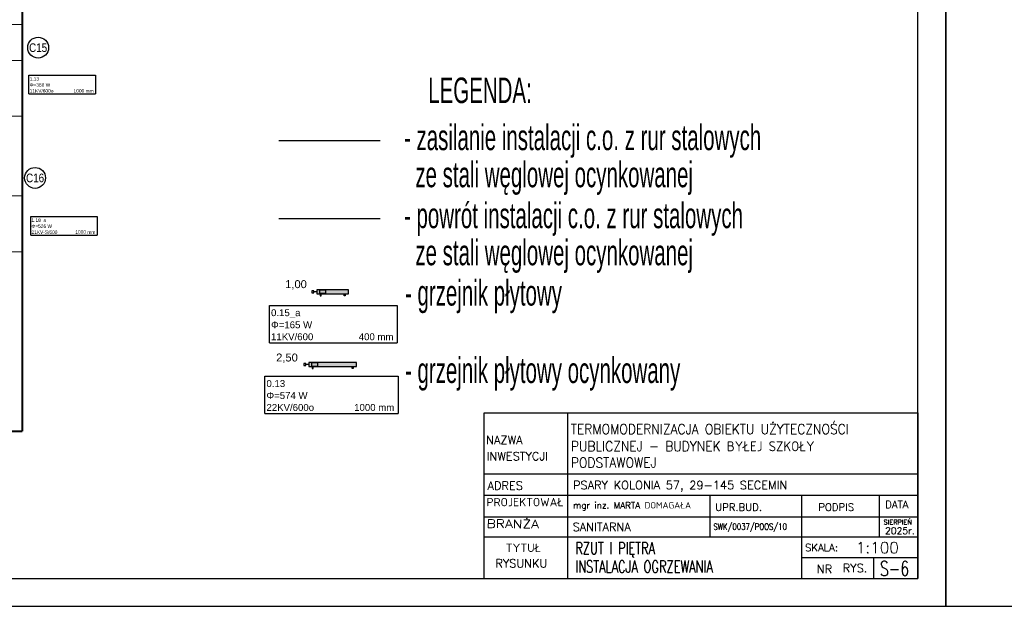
# Model space of a CAD drawing. Header units: millimetres. Extents: x 50532 to 99257, y 49161 to 61325.
# Tile 27 of 95: x 71812 to 74282, y 49161 to 50633. Entities that reach past the tile are written whole.
import ezdxf
from ezdxf.enums import TextEntityAlignment as Align
from ezdxf.lldxf.tags import DXFTag

# ---------------------------------------------------------------- set-up
doc = ezdxf.new("R2010")
doc.units = ezdxf.units.MM
for name, color, linetype, lineweight in [('cienka', 250, 'Continuous', 18), ('gruba', 8, 'Continuous', 40), ('IS_KT_OPIS', 100, 'Continuous', 15)]:
    doc.layers.add(name, color=color, linetype=linetype, lineweight=lineweight)
for name, color, linetype, true_color in [('IS_Armatura_podłączeniowa_grz._dolnozas.', 7, 'SOLID', 0x000000), ('IS_Armatura_Therm', 7, 'SOLID', 0x000000), ('IS_Grzejniki_Plan_rzut', 7, 'SOLID', 0x000000)]:
    doc.layers.add(name, color=color, linetype=linetype, true_color=true_color)
doc.layers.add('IS_Powrót', color=5, linetype='DASH', lineweight=30, true_color=0x0000ff)
doc.layers.add('IS_Zasilanie', color=1, linetype='SOLID', lineweight=30, true_color=0xff0000)
for name, color, linetype in [('IS_Text_Armatury_Therm', 7, 'Continuous'), ('IS_Text_Konstrukcji', 7, 'Continuous'), ('IS_Text_Odbiornikow_Therm', 7, 'Continuous'), ('TABELKA', 7, 'Continuous')]:
    doc.layers.add(name, color=color, linetype=linetype)
doc.styles.add('_S50', font='GOTHIC.TTF', dxfattribs={"width": 0.7, "height": 100})
doc.styles.add('Arial Narrow_1', font='ARIALN.TTF')
doc.styles.add('ROMANS', font='romans', dxfattribs={"width": 0.8, "height": 8})
doc.styles.get("Standard").update_dxf_attribs({"font": 'GOTHIC.TTF'})
tags = doc.linetypes.add('DASH', pattern=[15, 10, -5]).pattern_tags.tags
tags[6:7] = [DXFTag(74, 4), DXFTag(75, 0), DXFTag(340, '0'), DXFTag(46, 0.0), DXFTag(50, 0.0), DXFTag(44, 0.0), DXFTag(45, 0.0)]
tags[4:5] = [DXFTag(74, 4), DXFTag(75, 0), DXFTag(340, '0'), DXFTag(46, 0.0), DXFTag(50, 0.0), DXFTag(44, 0.0), DXFTag(45, 0.0)]
tags = doc.linetypes.add('SOLID', pattern=[10, 10, 0]).pattern_tags.tags
tags[6:7] = [DXFTag(74, 4), DXFTag(75, 0), DXFTag(340, '0'), DXFTag(46, 0.0), DXFTag(50, 0.0), DXFTag(44, 0.0), DXFTag(45, 0.0)]
tags[4:5] = [DXFTag(74, 4), DXFTag(75, 0), DXFTag(340, '0'), DXFTag(46, 0.0), DXFTag(50, 0.0), DXFTag(44, 0.0), DXFTag(45, 0.0)]

# ---------------------------------------------------------------- blocks, each defined once
blk = doc.blocks.new('G$CDA1DEF7A')
at = {"layer": 'cienka'}
for p, q in [((3048, 1020), (2988, 1020)), ((3048, 930), (2988, 930)), ((3048, 790), (2988, 790)), ((3048, 590), (2988, 590)), ((3048, 450), (2988, 450))]:
    blk.add_line(p, q, dxfattribs=at)
at = {"layer": 'gruba'}
for p in [(3048, 1210), (1585, 0)]:
    blk.add_line(p, (3048, 0), dxfattribs=at)
blk = doc.blocks.new('G$CEC579726')
at = {"layer": 'TABELKA'}
for points in [[(0, 415.1), (1087.9, 415.1)], [(0, 104.3), (0, 415.1)], [(208.7, 415.1), (208.7, 104.3)], [(1087.9, 415.1), (1087.9, 0)], [(0, 262.6), (1087.9, 262.6)], [(0, 208.7), (1087.9, 208.7)], [(566, 208.7), (566, 104.3)], [(796.2, 208.7), (796.2, 104.3)], [(990.7, 208.7), (990.7, 104.3)], [(0, 154.8), (1087.9, 154.8)], [(0, 104.3), (1087.9, 104.3)], [(0, 104.3), (1087.9, 104.3)], [(0, 0), (0, 104.3)], [(208.7, 104.3), (208.7, 0)], [(796.2, 104.3), (796.2, 0)], [(796.2, 52.2), (1087.9, 52.2)], [(976.7, 52.2), (976.7, 0)], [(0, 0), (1087.9, 0)], [(0, 0), (1087.9, 0)]]:
    blk.add_lwpolyline(points, dxfattribs=at)
at = {"layer": 'TABELKA', "style": 'ROMANS'}
for s, height, width, p in [('TERMOMODERNIZACJA OBIEKTU UŻYTECZNOŚCI', 25.039, 0.9, (217.4, 362.1)), ('PUBLICZNEJ - BUDYNEK BYŁEJ SZKOŁY ', 25.039, 0.9, (217.4, 319.1)), ('PODSTAWOWEJ', 25.039, 0.9, (217.4, 278.1)), ('SWK/0037/POOS/10', 16.023, 0.8, (574.9, 121.9))]:
    blk.add_text(s, height=height, dxfattribs=dict(at, width=width)).set_placement(p)
for s, height, p in [('NAZWA ', 20.87, (5.1, 337)), ('INWESTYCJI', 20.87, (6.1, 296.3)), ('ADRES', 20.87, (8.4, 222.4)), ('PSARY KOLONIA 57, 29-145 SECEMIN', 20.866, (222.9, 223.6)), ('mgr inz. MARTA DOMAGAŁA', 16.023, (223.1, 175.5)), ('UPR.BUD.', 18.51, (579.4, 169.3)), ('PODPIS', 18.51, (838.2, 169.6)), ('DATA', 18.51, (1006.1, 176)), ('SIERPIEŃ', 12, (1001.8, 135.2)), ('SANITARNA', 20.87, (221.9, 118.8)), ('2025r.', 16.87, (1005.6, 111.2)), ('TYTUŁ', 20.87, (54.1, 66.3)), ('SKALA:', 18.51, (804.9, 68)), ('1:100', 28, (932.3, 63.2)), ('RYSUNKU', 20.87, (27.9, 27.4)), ('NR', 20.87, (834.4, 13)), ('RYS.', 20.87, (899.4, 15.6))]:
    blk.add_text(s, height=height, dxfattribs=at).set_placement(p)
at = {"layer": 'TABELKA', "style": 'ROMANS', "width": 0.904724}
blk.add_text('PROJEKTOWAŁ', height=20.866, dxfattribs=at).set_placement((5.9, 181), (199.2, 181), align=Align.FIT)
at = {"layer": 'TABELKA', "style": 'ROMANS', "width": 1.112575}
blk.add_text('BRANŻA', height=20.87, rotation=359.4887, dxfattribs=at).set_placement((5.9, 127.1), (137.5, 125.9), align=Align.FIT)

msp = doc.modelspace()

# ---------------------------------------------------------------- hatches: boundary and pattern name
at = {"layer": 'IS_Grzejniki_Plan_rzut'}
for points in [[(72557.3, 49945.3), (72637.3, 49945.3), (72637.3, 49955.3), (72557.3, 49955.3)], [(72537.3, 49762.4), (72657.3, 49762.4), (72657.3, 49772.4), (72537.3, 49772.4)]]:
    msp.add_hatch(color=8, dxfattribs=at).paths.add_polyline_path(points)

# ---------------------------------------------------------------- linework, layer by layer
at = {"layer": 'IS_Armatura_podłączeniowa_grz._dolnozas.'}
for p, q in [((72580.3, 49954.3), (72564.3, 49954.3)), ((72564.3, 49954.3), (72564.3, 49946.3)), ((72564.3, 49946.3), (72580.3, 49946.3)), ((72580.3, 49946.3), (72580.3, 49954.3)), ((72560.3, 49771.4), (72544.3, 49771.4)), ((72544.3, 49771.4), (72544.3, 49763.4)), ((72560.3, 49763.4), (72560.3, 49771.4)), ((72544.3, 49763.4), (72560.3, 49763.4))]:
    msp.add_line(p, q, dxfattribs=at)
at = {"layer": 'IS_Armatura_Therm'}
for p, q in [((72549.8, 49952.8), (72544.8, 49952.8)), ((72544.8, 49952.8), (72544.8, 49947.8)), ((72544.8, 49947.8), (72549.8, 49947.8)), ((72549.8, 49947.8), (72549.8, 49952.8)), ((72557.3, 49950.3), (72549.8, 49950.3)), ((72529.8, 49769.9), (72524.8, 49769.9)), ((72524.8, 49769.9), (72524.8, 49764.9)), ((72524.8, 49764.9), (72529.8, 49764.9)), ((72529.8, 49764.9), (72529.8, 49769.9)), ((72537.3, 49767.4), (72529.8, 49767.4))]:
    msp.add_line(p, q, dxfattribs=at)
at = {"layer": 'IS_Grzejniki_Plan_rzut'}
for p, q in [((72637.3, 49955.3), (72557.3, 49955.3)), ((72557.3, 49955.3), (72557.3, 49945.3)), ((72557.3, 49945.3), (72637.3, 49945.3)), ((72566, 49945.3), (72566, 49940.3)), ((72568.5, 49940.3), (72568.5, 49945.3)), ((72626, 49940.3), (72626, 49945.3)), ((72628.5, 49945.3), (72628.5, 49940.3)), ((72637.3, 49945.3), (72637.3, 49955.3)), ((72566, 49940.3), (72568.5, 49940.3)), ((72628.5, 49940.3), (72626, 49940.3)), ((72657.3, 49772.4), (72537.3, 49772.4)), ((72537.3, 49772.4), (72537.3, 49762.4)), ((72657.3, 49762.4), (72657.3, 49772.4)), ((72537.3, 49762.4), (72657.3, 49762.4)), ((72546, 49762.4), (72546, 49757.4)), ((72546, 49757.4), (72548.5, 49757.4)), ((72548.5, 49757.4), (72548.5, 49762.4)), ((72646, 49757.4), (72646, 49762.4)), ((72648.5, 49757.4), (72646, 49757.4)), ((72648.5, 49762.4), (72648.5, 49757.4))]:
    msp.add_line(p, q, dxfattribs=at)
at = {"layer": 'IS_Powrót', "ltscale": 10}
msp.add_line((72716.5, 50133), (72461.9, 50133), dxfattribs=at)
at = {"layer": 'IS_Text_Konstrukcji', "ltscale": 20}
for centre in [(71858.4, 50562.7), (71850.8, 50235.8)]:
    msp.add_circle(centre, 26.2, dxfattribs=at)
at = {"layer": 'IS_Text_Odbiornikow_Therm', "linetype": 'SOLID'}
for p, q in [((71835.2, 50446.5), (71835.2, 50493.5)), ((71835.2, 50493.5), (72002.2, 50493.5)), ((72002.2, 50493.5), (72002.2, 50446.5)), ((71835.2, 50446.5), (72002.2, 50446.5)), ((71839.7, 50092.1), (71839.7, 50139.1)), ((71839.7, 50139.1), (72006.7, 50139.1)), ((72006.7, 50139.1), (72006.7, 50092.1)), ((71839.7, 50092.1), (72006.7, 50092.1)), ((72438.7, 49821.9), (72438.7, 49915.9)), ((72438.7, 49915.9), (72758.7, 49915.9)), ((72758.7, 49915.9), (72758.7, 49821.9)), ((72438.7, 49821.9), (72758.7, 49821.9)), ((72427.2, 49644.5), (72427.2, 49738.5)), ((72427.2, 49738.5), (72761.2, 49738.5)), ((72761.2, 49738.5), (72761.2, 49644.5)), ((72427.2, 49644.5), (72761.2, 49644.5))]:
    msp.add_line(p, q, dxfattribs=at)
at = {"layer": 'IS_Zasilanie'}
msp.add_line((72716.5, 50328.8), (72461.9, 50328.8), dxfattribs=at)
at = {"layer": 'TABELKA'}
for points in [[(68435.2, 49160.8), (74135.2, 49160.8), (74135.2, 52130.8), (68435.2, 52130.8)], [(74135.2, 49160.8), (79835.2, 49160.8), (79835.2, 52130.8), (74135.2, 52130.8)], [(68685.2, 49230.8), (74065.2, 49230.8), (74065.2, 52060.8), (68685.2, 52060.8)]]:
    msp.add_lwpolyline(points, close=True, dxfattribs=at)

# ---------------------------------------------------------------- block references
for name, p in [('G$CDA1DEF7A', (68770.6, 49600.6)), ('G$CEC579726', (72977.4, 49230.8))]:
    msp.add_blockref(name, p, dxfattribs=at)

# ---------------------------------------------------------------- texts
at = {"layer": 'IS_KT_OPIS', "color": 7, "linetype": 'ByBlock', "style": '_S50', "width": 0.6}
for s, p in [('LEGENDA:', (72837, 50423.6, -1392)), ('- zasilanie instalacji c.o. z rur stalowych ', (72776.2, 50305.5)), ('  ze stali węglowej ocynkowanej', (72776.2, 50212.4)), ('- powrót instalacji c.o. z rur stalowych ', (72776.2, 50109.7)), ('  ze stali węglowej ocynkowanej', (72776.2, 50016.6)), ('- grzejnik płytowy', (72778.7, 49915.4)), ('- grzejnik płytowy ocynkowany ', (72778.7, 49721.2))]:
    msp.add_text(s, height=64, dxfattribs=at).set_placement(p)
at = {"layer": 'IS_Text_Armatury_Therm', "linetype": 'SOLID', "char_height": 20, "attachment_point": 9}
for s, insert in [('{\\fArial|b0|i0|c0|p0;1,00  }', (72532.5, 49955.5)), ('{\\fArial|b0|i0|c0|p0;2,50  }', (72509.9, 49771.4))]:
    msp.add_mtext(s, dxfattribs=dict(at, insert=insert))
at = {"layer": 'IS_Text_Konstrukcji', "ltscale": 20, "style": 'Arial Narrow_1'}
for s, p in [('C15', (71858.4, 50562.7)), ('C16', (71850.8, 50235.8))]:
    msp.add_text(s, height=21.6, dxfattribs=at).set_placement(p, align=Align.MIDDLE_CENTER)
at = {"layer": 'IS_Text_Odbiornikow_Therm', "linetype": 'SOLID', "attachment_point": 7}
for s, insert, char_height in [('\\fArial|b0|i0;1.13', (71837.2, 50479.7), 8.64), ('\\fArial|b0|i0;Φ=368 W', (71837.2, 50464.7), 8.64), ('\\fArial|b0|i0;11KV/600o', (71837.2, 50449.7), 8.64), ('\\fArial|b0|i0;1000 mm', (71947.2, 50449.7), 8.64), ('\\fArial|b0|i0;Φ=526 W', (71841.7, 50110.3), 8.64), ('\\fArial|b0|i0;1.18_a', (71841.7, 50123.1), 8.64), ('\\fArial|b0|i0;21KV-S/600', (71841.7, 50095.3), 8.64), ('\\fArial|b0|i0;1000 mm', (71951.7, 50095.3), 8.64), ('\\fArial|b0|i0;0.15_a', (72442.7, 49883.9), 17.28), ('\\fArial|b0|i0;Φ=165 W', (72442.7, 49858.3), 17.28), ('\\fArial|b0|i0;11KV/600', (72442.7, 49828.3), 17.28), ('\\fArial|b0|i0;400 mm', (72662.7, 49828.3), 17.28), ('\\fArial|b0|i0;0.13', (72431.2, 49710.9), 17.28), ('\\fArial|b0|i0;Φ=574 W', (72431.2, 49680.9), 17.28), ('\\fArial|b0|i0;22KV/600o', (72431.2, 49650.9), 17.28), ('\\fArial|b0|i0;1000 mm', (72651.2, 49650.9), 17.28)]:
    msp.add_mtext(s, dxfattribs=dict(at, insert=insert, char_height=char_height))
at = {"layer": 'TABELKA', "style": 'ROMANS', "width": 0.7}
for s, p in [('RZUT I PIĘTRA', (73206.1, 49291.6)), ('INSTALACJA OGRZEWANIA', (73206.1, 49245.4))]:
    msp.add_text(s, height=30, dxfattribs=at).set_placement(p)
at = {"layer": 'TABELKA', "lineweight": 30, "style": 'ROMANS', "width": 0.7}
msp.add_text('S-6', height=37, dxfattribs=at).set_placement((73970.2, 49237.3))

doc.saveas('drawing.dxf')
